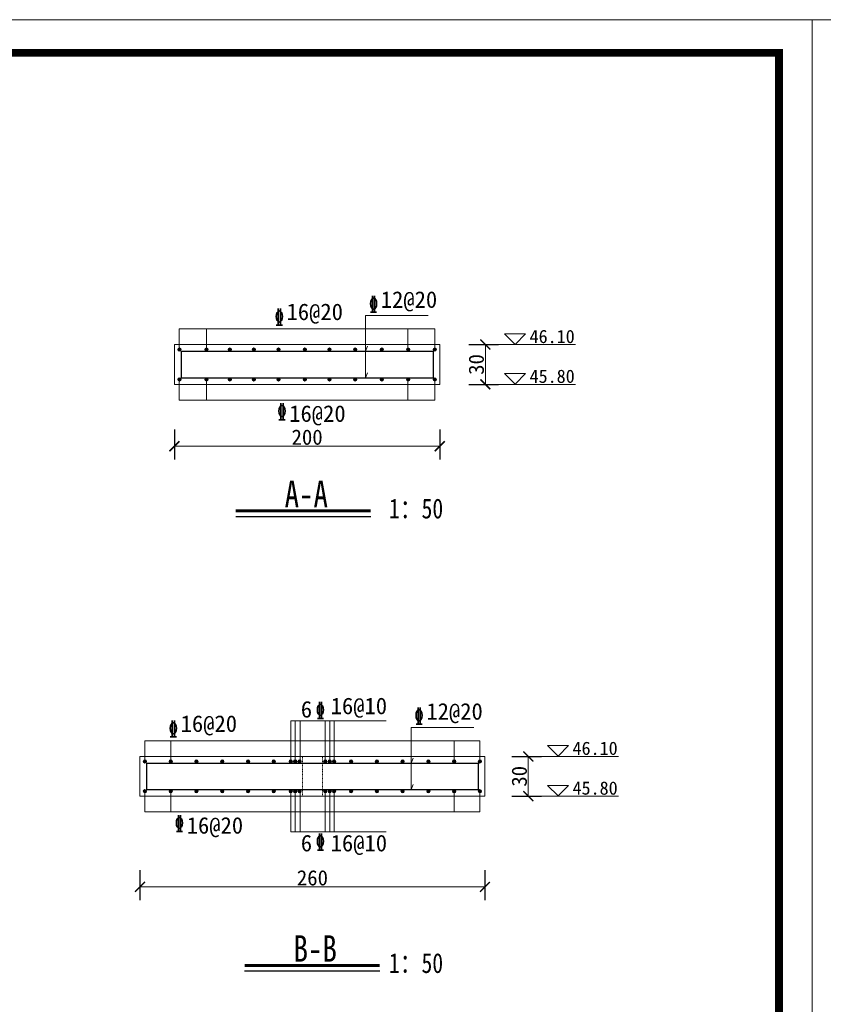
# Model space of a CAD drawing. Extents: x -13074 to 1448651, y 3648755 to 8081248.
# Tile 140 of 173: x 563440 to 563561, y 3858634 to 3858782. Entities that reach past the tile are written whole.
import ezdxf
from ezdxf.enums import TextEntityAlignment as Align
from ezdxf.lldxf.tags import DXFTag

# ---------------------------------------------------------------- set-up
doc = ezdxf.new("R2010")
doc.units = 0
doc.header["$PDMODE"] = 32
doc.header["$PDSIZE"] = 0.2
doc.linetypes.add('DASH', pattern=[0.35, 0.25, -0.1])
doc.layers.get('0').update_dxf_attribs({"linetype": 'CONTINUOUS'})
doc.layers.get('Defpoints').update_dxf_attribs({"linetype": 'CONTINUOUS'})
for name, color, linetype, lineweight in [('0.09中心线', 1, 'DASHDOT2', 9), ('0.09标注线', 3, 'CONTINUOUS', 9), ('0.13文字', 255, 'CONTINUOUS', 13), ('0.13轮廓', 4, 'CONTINUOUS', 13), ('0.15白', 7, 'CONTINUOUS', 15), ('0.30粗线', 7, 'CONTINUOUS', 30), ('SHEET', 1, 'CONTINUOUS', 15), ('文字', 7, 'CONTINUOUS', 15)]:
    doc.layers.add(name, color=color, linetype=linetype, lineweight=lineweight)
doc.styles.add('-仿宋_GB2312', font='FangSong_GB2312.ttf')
doc.styles.add('CHX-1', font='tssdeng.shx', dxfattribs={"width": 0.7, "height": 300, "bigfont": 'atssdchn.shx'})
tags = doc.linetypes.add('DASHDOT2', pattern=[0.5, 0.25, -0.125, 0, -0.125]).pattern_tags.tags
tags[10:11] = [DXFTag(74, 4), DXFTag(75, 0), DXFTag(340, '0'), DXFTag(46, 1.0), DXFTag(50, 0.0), DXFTag(44, 0.0), DXFTag(45, 0.0)]
tags[8:9] = [DXFTag(74, 4), DXFTag(75, 0), DXFTag(340, '0'), DXFTag(46, 1.0), DXFTag(50, 0.0), DXFTag(44, 0.0), DXFTag(45, 0.0)]
tags[6:7] = [DXFTag(74, 4), DXFTag(75, 0), DXFTag(340, '0'), DXFTag(46, 1.0), DXFTag(50, 0.0), DXFTag(44, 0.0), DXFTag(45, 0.0)]
tags[4:5] = [DXFTag(74, 4), DXFTag(75, 0), DXFTag(340, '0'), DXFTag(46, 1.0), DXFTag(50, 0.0), DXFTag(44, 0.0), DXFTag(45, 0.0)]
doc.dimstyles.new('副本 (2) STANDARD', dxfattribs={"dimscale": 0, "dimtxt": 3.5, "dimasz": 1.5, "dimexe": 2, "dimexo": 2.25, "dimgap": 0.2, "dimtad": 1, "dimdec": 1, "dimzin": 0, "dimdsep": 46, "dimtxsty": '-仿宋_GB2312', "dimblk": 'ARCHTICK', "dimcen": 0.09, "dimadec": 0, "dimazin": 0, "dimtfac": 1, "dimtdec": 1, "dimtix": 1, "dimtmove": 2, "dimatfit": 3, "dimfxlon": 1, "dimtolj": 1, "dimtzin": 0, "dimlwd": 9, "dimarcsym": 0})

# ---------------------------------------------------------------- blocks, each defined once
blk = doc.blocks.new('_ARCHTICK')
at = {"color": 0, "linetype": 'ByBlock', "const_width": 0.15}
blk.add_lwpolyline([(-0.5, -0.5), (0.5, 0.5)], dxfattribs=at)
blk = doc.blocks.new('*D2956')
at = {"layer": '0.09标注线', "color": 0, "lineweight": -2}
for p, q in [((563463.65, 3858720.66), (563463.65, 3858716.16)), ((563503.65, 3858720.66), (563503.65, 3858716.16))]:
    blk.add_line(p, q, dxfattribs=at)
at = {"layer": '0.09标注线', "color": 0, "lineweight": 9}
blk.add_line((563463.65, 3858718.16), (563503.65, 3858718.16), dxfattribs=at)
at = {"layer": 'Defpoints', "color": 0, "lineweight": 13}
for p in [(563463.65, 3858727.49), (563503.65, 3858727.49), (563503.65, 3858718.16)]:
    blk.add_point(p, dxfattribs=at)
at = {"layer": '0.09标注线', "color": 0, "lineweight": 9, "xscale": 1.5, "yscale": 1.5, "zscale": 1.5, "rotation": 180}
blk.add_blockref('_ARCHTICK', (563463.65, 3858718.16), dxfattribs=at)
at = {"layer": '0.09标注线', "color": 0, "lineweight": 9, "xscale": 1.5, "yscale": 1.5, "zscale": 1.5}
blk.add_blockref('_ARCHTICK', (563503.65, 3858718.16), dxfattribs=at)
at = {"layer": '0.09标注线', "color": 0, "insert": (563483.65, 3858719.51), "char_height": 2.3, "attachment_point": 5, "style": '-仿宋_GB2312'}
blk.add_mtext('\\A1;200', dxfattribs=at)
blk = doc.blocks.new('*D2957')
at = {"layer": '0.09标注线', "color": 0, "lineweight": -2}
for p, q in [((563508.02, 3858733.49), (563512.52, 3858733.49)), ((563508.02, 3858727.49), (563512.52, 3858727.49))]:
    blk.add_line(p, q, dxfattribs=at)
at = {"layer": '0.09标注线', "color": 0, "lineweight": 9}
blk.add_line((563510.52, 3858727.49), (563510.52, 3858733.49), dxfattribs=at)
at = {"layer": 'Defpoints', "color": 0, "lineweight": 13}
for p in [(563503.65, 3858733.49), (563510.52, 3858733.49), (563503.65, 3858727.49)]:
    blk.add_point(p, dxfattribs=at)
at = {"layer": '0.09标注线', "color": 0, "lineweight": 9, "xscale": 1.5, "yscale": 1.5, "zscale": 1.5}
for p, rotation in [((563510.52, 3858733.49), 90), ((563510.52, 3858727.49), 270)]:
    blk.add_blockref('_ARCHTICK', p, dxfattribs=dict(at, rotation=rotation))
at = {"layer": '0.09标注线', "color": 0, "insert": (563509.17, 3858730.49), "char_height": 2.3, "attachment_point": 5, "rotation": 90, "style": '-仿宋_GB2312'}
blk.add_mtext('\\A1;30', dxfattribs=at)
blk = doc.blocks.new('*D2958')
at = {"layer": '0.09标注线', "color": 0, "lineweight": -2}
for p, q in [((563458.45, 3858654.2), (563458.45, 3858649.7)), ((563510.45, 3858654.2), (563510.45, 3858649.7))]:
    blk.add_line(p, q, dxfattribs=at)
at = {"layer": '0.09标注线', "color": 0, "lineweight": 9}
blk.add_line((563458.45, 3858651.7), (563510.45, 3858651.7), dxfattribs=at)
at = {"layer": 'Defpoints', "color": 0, "lineweight": 13}
for p in [(563458.45, 3858665.38), (563510.45, 3858665.38), (563510.45, 3858651.7)]:
    blk.add_point(p, dxfattribs=at)
at = {"layer": '0.09标注线', "color": 0, "lineweight": 9, "xscale": 1.5, "yscale": 1.5, "zscale": 1.5, "rotation": 180}
blk.add_blockref('_ARCHTICK', (563458.45, 3858651.7), dxfattribs=at)
at = {"layer": '0.09标注线', "color": 0, "lineweight": 9, "xscale": 1.5, "yscale": 1.5, "zscale": 1.5}
blk.add_blockref('_ARCHTICK', (563510.45, 3858651.7), dxfattribs=at)
at = {"layer": '0.09标注线', "color": 0, "insert": (563484.45, 3858653.05), "char_height": 2.3, "attachment_point": 5, "style": '-仿宋_GB2312'}
blk.add_mtext('\\A1;260', dxfattribs=at)
blk = doc.blocks.new('*D2959')
at = {"layer": '0.09标注线', "color": 0, "lineweight": -2}
for p, q in [((563514.5, 3858671.38), (563519, 3858671.38)), ((563514.5, 3858665.38), (563519, 3858665.38))]:
    blk.add_line(p, q, dxfattribs=at)
at = {"layer": '0.09标注线', "color": 0, "lineweight": 9}
blk.add_line((563517, 3858665.38), (563517, 3858671.38), dxfattribs=at)
at = {"layer": 'Defpoints', "color": 0, "lineweight": 13}
for p in [(563510.45, 3858671.38), (563517, 3858671.38), (563510.45, 3858665.38)]:
    blk.add_point(p, dxfattribs=at)
at = {"layer": '0.09标注线', "color": 0, "lineweight": 9, "xscale": 1.5, "yscale": 1.5, "zscale": 1.5}
for p, rotation in [((563517, 3858671.38), 90), ((563517, 3858665.38), 270)]:
    blk.add_blockref('_ARCHTICK', p, dxfattribs=dict(at, rotation=rotation))
at = {"layer": '0.09标注线', "color": 0, "insert": (563515.65, 3858668.38), "char_height": 2.3, "attachment_point": 5, "rotation": 90, "style": '-仿宋_GB2312'}
blk.add_mtext('\\A1;30', dxfattribs=at)

msp = doc.modelspace()

# ---------------------------------------------------------------- hatches: boundary and pattern name
at = {"layer": '0.30粗线'}
for points in [[(563464.646, 3858732.735, -1), (563464.146, 3858732.735, -1)], [(563468.718, 3858732.735, -1), (563468.218, 3858732.735, -1)], [(563471.749, 3858732.735, 1), (563472.249, 3858732.735, 1)], [(563475.381, 3858732.735, 1), (563475.881, 3858732.735, 1)], [(563479.105, 3858732.735, 1), (563479.605, 3858732.735, 1)], [(563483.074, 3858732.735, 1), (563483.574, 3858732.735, 1)], [(563486.768, 3858732.735, 1), (563487.268, 3858732.735, 1)], [(563490.646, 3858732.735, 1), (563491.146, 3858732.735, 1)], [(563494.646, 3858732.735, 1), (563495.146, 3858732.735, 1)], [(563498.646, 3858732.735, 1), (563499.146, 3858732.735, 1)], [(563502.646, 3858732.735, 1), (563503.146, 3858732.735, 1)], [(563464.646, 3858728.235, 1), (563464.146, 3858728.235, 1)], [(563468.718, 3858728.235, 1), (563468.218, 3858728.235, 1)], [(563471.749, 3858728.235, -1), (563472.249, 3858728.235, -1)], [(563475.381, 3858728.235, -1), (563475.881, 3858728.235, -1)], [(563479.105, 3858728.235, -1), (563479.605, 3858728.235, -1)], [(563483.074, 3858728.235, -1), (563483.574, 3858728.235, -1)], [(563486.768, 3858728.235, -1), (563487.268, 3858728.235, -1)], [(563490.646, 3858728.235, -1), (563491.146, 3858728.235, -1)], [(563494.646, 3858728.235, -1), (563495.146, 3858728.235, -1)], [(563498.646, 3858728.235, -1), (563499.146, 3858728.235, -1)], [(563502.646, 3858728.235, -1), (563503.146, 3858728.235, -1)], [(563459.45, 3858670.626, -1), (563458.95, 3858670.626, -1)], [(563463.335, 3858670.626, -1), (563462.835, 3858670.626, -1)], [(563467.22, 3858670.626, -1), (563466.72, 3858670.626, -1)], [(563471.105, 3858670.626, -1), (563470.605, 3858670.626, -1)], [(563474.99, 3858670.626, -1), (563474.49, 3858670.626, -1)], [(563478.875, 3858670.626, -1), (563478.375, 3858670.626, -1)], [(563481.437, 3858670.626, -1), (563480.937, 3858670.626, -1)], [(563482.099, 3858670.626, -1), (563481.599, 3858670.626, -1)], [(563482.76, 3858670.626, -1), (563482.26, 3858670.626, -1)], [(563486.14, 3858670.626, 1), (563486.64, 3858670.626, 1)], [(563486.802, 3858670.626, 1), (563487.302, 3858670.626, 1)], [(563487.463, 3858670.626, 1), (563487.963, 3858670.626, 1)], [(563490.53, 3858670.626, -1), (563490.03, 3858670.626, -1)], [(563494.415, 3858670.626, -1), (563493.915, 3858670.626, -1)], [(563498.3, 3858670.626, -1), (563497.8, 3858670.626, -1)], [(563502.185, 3858670.626, -1), (563501.685, 3858670.626, -1)], [(563506.07, 3858670.626, -1), (563505.57, 3858670.626, -1)], [(563509.45, 3858670.626, 1), (563509.95, 3858670.626, 1)], [(563459.45, 3858666.126, 1), (563458.95, 3858666.126, 1)], [(563463.335, 3858666.126, 1), (563462.835, 3858666.126, 1)], [(563467.22, 3858666.126, 1), (563466.72, 3858666.126, 1)], [(563471.105, 3858666.126, 1), (563470.605, 3858666.126, 1)], [(563474.99, 3858666.126, 1), (563474.49, 3858666.126, 1)], [(563478.875, 3858666.126, 1), (563478.375, 3858666.126, 1)], [(563481.437, 3858666.126, 1), (563480.937, 3858666.126, 1)], [(563482.099, 3858666.126, 1), (563481.599, 3858666.126, 1)], [(563482.76, 3858666.126, 1), (563482.26, 3858666.126, 1)], [(563486.14, 3858666.126, -1), (563486.64, 3858666.126, -1)], [(563486.802, 3858666.126, -1), (563487.302, 3858666.126, -1)], [(563487.463, 3858666.126, -1), (563487.963, 3858666.126, -1)], [(563490.53, 3858666.126, 1), (563490.03, 3858666.126, 1)], [(563494.415, 3858666.126, 1), (563493.915, 3858666.126, 1)], [(563498.3, 3858666.126, 1), (563497.8, 3858666.126, 1)], [(563502.185, 3858666.126, 1), (563501.685, 3858666.126, 1)], [(563506.07, 3858666.126, 1), (563505.57, 3858666.126, 1)], [(563509.45, 3858666.126, -1), (563509.95, 3858666.126, -1)]]:
    msp.add_hatch(color=7, dxfattribs=at).paths.add_polyline_path(points)

# ---------------------------------------------------------------- linework, layer by layer
at = {"color": 7}
for p, q in [((563493.242, 3858707.516), (563472.881, 3858707.516)), ((563494.596, 3858638.962), (563474.235, 3858638.962))]:
    msp.add_line(p, q, dxfattribs=at)
at = {"color": 7, "const_width": 0.461}
for points in [[(563493.242, 3858708.416), (563472.881, 3858708.416)], [(563494.596, 3858639.862), (563474.235, 3858639.862)]]:
    msp.add_lwpolyline(points, dxfattribs=at)
at = {"layer": '0.09中心线', "color": 7, "linetype": 'DASH', "ltscale": 0.005}
for p, q in [((563482.95, 3858665.376), (563482.95, 3858671.376)), ((563485.95, 3858665.376), (563485.95, 3858671.376))]:
    msp.add_line(p, q, dxfattribs=at)
at = {"layer": '0.09标注线', "color": 7}
for p, q in [((563513.398, 3858735.118), (563514.998, 3858733.518)), ((563513.398, 3858735.118), (563516.598, 3858735.118)), ((563514.998, 3858733.518), (563516.598, 3858735.118)), ((563512.524, 3858733.485), (563524.118, 3858733.485)), ((563513.398, 3858729.118), (563514.998, 3858727.518)), ((563513.398, 3858729.118), (563516.598, 3858729.118)), ((563514.998, 3858727.518), (563516.598, 3858729.118)), ((563512.524, 3858727.485), (563524.118, 3858727.485)), ((563519.873, 3858673.009), (563521.473, 3858671.409)), ((563519.873, 3858673.009), (563523.073, 3858673.009)), ((563521.473, 3858671.409), (563523.073, 3858673.009)), ((563518.999, 3858671.376), (563530.593, 3858671.376)), ((563519.873, 3858667.009), (563521.473, 3858665.409)), ((563519.873, 3858667.009), (563523.073, 3858667.009)), ((563521.473, 3858665.409), (563523.073, 3858667.009)), ((563518.999, 3858665.376), (563530.593, 3858665.376))]:
    msp.add_line(p, q, dxfattribs=at)
at = {"layer": '0.09标注线'}
for p, q in [((563481.187, 3858670.652, -1.388), (563481.187, 3858676.741, -1.388)), ((563495.578, 3858676.741, -1.388), (563481.187, 3858676.741, -1.388)), ((563481.849, 3858670.626, -1.388), (563481.849, 3858676.741, -1.388)), ((563482.609, 3858670.626, -1.388), (563482.609, 3858676.741, -1.388)), ((563486.39, 3858670.626, -1.398), (563486.39, 3858676.741, -1.398)), ((563487.052, 3858670.626, -1.388), (563487.052, 3858676.741, -1.388)), ((563487.713, 3858670.626, -1.388), (563487.713, 3858676.741, -1.388)), ((563481.187, 3858666.101, -1.388), (563481.187, 3858660.012, -1.388)), ((563481.849, 3858666.126, -1.388), (563481.849, 3858660.012, -1.388)), ((563482.609, 3858666.126, -1.388), (563482.609, 3858660.012, -1.388)), ((563486.39, 3858666.126, -1.398), (563486.39, 3858660.012, -1.398)), ((563487.052, 3858666.126, -1.388), (563487.052, 3858660.012, -1.388)), ((563487.713, 3858666.126, -1.388), (563487.713, 3858660.012, -1.388)), ((563495.578, 3858660.012, -1.388), (563481.187, 3858660.012, -1.388))]:
    msp.add_line(p, q, dxfattribs=at)
at = {"layer": '0.13文字', "color": 7, "lineweight": 13}
for p, q in [((563492.475, 3858728.485, -1.398), (563492.476, 3858737.86, -2.147)), ((563492.476, 3858737.86, -2.147), (563501.918, 3858737.861, -2.147)), ((563464.381, 3858735.852, -0.648), (563502.896, 3858735.852, -1.398)), ((563464.381, 3858732.736, -0.842), (563464.381, 3858735.852, -0.842)), ((563468.468, 3858732.735, -1.398), (563468.468, 3858735.852, -1.398)), ((563498.825, 3858732.735, -1.398), (563498.825, 3858735.852, -1.398)), ((563502.896, 3858732.735, -1.398), (563502.896, 3858735.852, -1.398)), ((563464.381, 3858728.235, -0.842), (563464.381, 3858725.119, -0.842)), ((563468.468, 3858728.235, -1.398), (563468.468, 3858725.119, -1.398)), ((563498.825, 3858728.235, -1.398), (563498.825, 3858725.119, -1.398)), ((563502.896, 3858728.235, -1.398), (563502.896, 3858725.119, -1.398)), ((563464.381, 3858725.119, -0.648), (563502.896, 3858725.119, -1.398)), ((563499.349, 3858666.376, -1.398), (563499.35, 3858675.751, -2.147)), ((563499.35, 3858675.751, -2.147), (563508.792, 3858675.752, -2.147)), ((563459.2, 3858673.742, -1.398), (563509.7, 3858673.742, -1.398)), ((563459.2, 3858670.626, -1.398), (563459.2, 3858673.742, -1.398)), ((563463.103, 3858670.626, -1.953), (563463.103, 3858673.742, -1.953)), ((563505.832, 3858670.626, -1.398), (563505.832, 3858673.742, -1.398)), ((563509.7, 3858670.626, -1.398), (563509.7, 3858673.742, -1.398)), ((563459.2, 3858666.126, -1.398), (563459.2, 3858663.01, -1.398)), ((563463.103, 3858666.127, -1.953), (563463.103, 3858663.011, -1.953)), ((563505.832, 3858666.126, -1.398), (563505.832, 3858663.01, -1.398)), ((563509.7, 3858666.126, -1.398), (563509.7, 3858663.01, -1.398)), ((563459.2, 3858663.01, -1.398), (563509.7, 3858663.01, -1.398))]:
    msp.add_line(p, q, dxfattribs=at)
at = {"layer": '0.13轮廓', "color": 7}
for p, q in [((563492.475, 3858732.485, -1.717), (563492.748, 3858733.238)), ((563492.475, 3858728.485, -1.398), (563492.748, 3858729.238, 0.319)), ((563499.349, 3858670.376, -1.717), (563499.622, 3858671.129)), ((563499.349, 3858666.376, -1.398), (563499.622, 3858667.129, 0.319))]:
    msp.add_line(p, q, dxfattribs=at)
for centre in [(563464.396, 3858732.735, -1.398), (563468.468, 3858732.735, -1.398), (563471.999, 3858732.735, -1.388), (563475.631, 3858732.735, -1.388), (563479.355, 3858732.735, -1.388), (563483.324, 3858732.735, -1.388), (563487.018, 3858732.735, -1.398), (563490.896, 3858732.735, -1.398), (563494.896, 3858732.735, -1.398), (563498.896, 3858732.735, -1.398), (563502.896, 3858732.735, -1.398), (563464.396, 3858728.235, -1.398), (563468.468, 3858728.235, -1.398), (563471.999, 3858728.235, -1.388), (563475.631, 3858728.235, -1.388), (563479.355, 3858728.235, -1.388), (563483.324, 3858728.235, -1.388), (563487.018, 3858728.235, -1.398), (563490.896, 3858728.235, -1.398), (563494.896, 3858728.235, -1.398), (563498.896, 3858728.235, -1.398), (563502.896, 3858728.235, -1.398), (563459.2, 3858670.626, -1.398), (563463.085, 3858670.626, -1.398), (563466.97, 3858670.626, -1.398), (563470.855, 3858670.626, -1.398), (563474.74, 3858670.626, -1.398), (563478.625, 3858670.626, -1.398), (563481.187, 3858670.626, -1.398), (563481.849, 3858670.626, -1.398), (563482.51, 3858670.626, -1.398), (563486.39, 3858670.626, -1.398), (563487.052, 3858670.626, -1.398), (563487.713, 3858670.626, -1.398), (563490.28, 3858670.626, -1.388), (563494.165, 3858670.626, -1.388), (563498.05, 3858670.626, -1.388), (563501.935, 3858670.626, -1.388), (563505.82, 3858670.626, -1.388), (563509.7, 3858670.626, -1.398), (563459.2, 3858666.126, -1.398), (563463.085, 3858666.126, -1.398), (563466.97, 3858666.126, -1.398), (563470.855, 3858666.126, -1.398), (563474.74, 3858666.126, -1.398), (563478.625, 3858666.126, -1.398), (563481.187, 3858666.126, -1.398), (563481.849, 3858666.126, -1.398), (563482.51, 3858666.126, -1.398), (563486.39, 3858666.126, -1.398), (563487.052, 3858666.126, -1.398), (563487.713, 3858666.126, -1.398), (563490.28, 3858666.126, -1.388), (563494.165, 3858666.126, -1.388), (563498.05, 3858666.126, -1.388), (563501.935, 3858666.126, -1.388), (563505.82, 3858666.126, -1.388), (563509.7, 3858666.126, -1.398)]:
    msp.add_circle(centre, 0.25, dxfattribs=at)
at = {"layer": '0.15白', "color": 7, "lineweight": 15}
for p, q in [((563503.646, 3858733.485), (563463.646, 3858733.485)), ((563463.646, 3858727.485), (563463.646, 3858733.485)), ((563503.646, 3858727.485), (563503.646, 3858733.485)), ((563503.646, 3858727.485), (563463.646, 3858727.485)), ((563510.45, 3858671.376), (563458.45, 3858671.376)), ((563458.45, 3858665.376), (563458.45, 3858671.376)), ((563510.45, 3858665.376), (563510.45, 3858671.376)), ((563510.45, 3858665.376), (563458.45, 3858665.376))]:
    msp.add_line(p, q, dxfattribs=at)
at = {"layer": '0.30粗线', "color": 7}
for p, q in [((563464.646, 3858732.485, -1.398), (563464.646, 3858728.485, -1.398)), ((563464.646, 3858732.485, -1.398), (563502.646, 3858732.485, -1.398)), ((563502.646, 3858732.485, -1.398), (563502.646, 3858728.485, -1.398)), ((563464.646, 3858728.485, -1.398), (563502.646, 3858728.485, -1.398)), ((563459.45, 3858670.376, -1.398), (563459.45, 3858666.376, -1.398)), ((563459.45, 3858670.376, -1.398), (563509.45, 3858670.376, -1.398)), ((563509.45, 3858670.376, -1.398), (563509.45, 3858666.376, -1.398)), ((563459.45, 3858666.376, -1.398), (563509.45, 3858666.376, -1.398))]:
    msp.add_line(p, q, dxfattribs=at)
at = {"layer": 'SHEET', "color": 7}
for points in [[(563559.769, 3858485.489), (563139.769, 3858485.489), (563139.769, 3858782.489), (563559.769, 3858782.489)], [(563979.769, 3858485.489), (563559.769, 3858485.489), (563559.769, 3858782.489), (563979.769, 3858782.489)]]:
    msp.add_lwpolyline(points, close=True, dxfattribs=at)
at = {"layer": 'SHEET', "color": 7, "const_width": 1.2}
msp.add_lwpolyline([(563164.769, 3858777.489), (563554.769, 3858777.489), (563554.769, 3858490.489), (563164.769, 3858490.489)], close=True, dxfattribs=at)

# ---------------------------------------------------------------- texts
at = {"color": 7, "style": '-仿宋_GB2312', "width": 0.8}
for s, height, p in [('A-A', 4, (563483.525, 3858710.959)), ('1：50', 3, (563500.083, 3858708.742)), ('B-B', 4, (563484.879, 3858642.405)), ('1：50', 3, (563500.072, 3858640.188))]:
    msp.add_text(s, height=height, dxfattribs=at).set_placement(p, align=Align.MIDDLE)
at = {"layer": '0.09标注线', "style": 'CHX-1', "width": 0.62}
for p in [(563484.999, 3858677.089, -1.388), (563484.999, 3858657.26, -1.388)]:
    msp.add_text('\x84', height=2.5, dxfattribs=at).set_placement(p)
at = {"layer": '0.09标注线', "color": 7, "char_height": 2.5, "width": 17.07403, "attachment_point": 7, "rotation": 0.00344, "style": '-仿宋_GB2312'}
for insert in [(563494.757, 3858738.481, -2.147), (563501.631, 3858676.372, -2.147)]:
    msp.add_mtext('12@20', dxfattribs=dict(at, insert=insert))
at = {"layer": '0.09标注线', "color": 7, "width": 17.07403, "style": '-仿宋_GB2312'}
for s, insert, char_height, attachment_point in [('16@20', (563480.549, 3858736.635, -2.24), 2.5, 7), ('46.10', (563517.19, 3858735.714), 2, 1), ('45.80', (563517.19, 3858729.714), 2, 1), ('16@20', (563480.956, 3858724.335, -2.24), 2.5, 1), ('6', (563482.702, 3858677.198, 0.01), 2.5, 7), ('16@10', (563487.201, 3858677.198, 0.01), 2.5, 7), ('16@20', (563464.583, 3858674.526, -2.796), 2.5, 7), ('46.10', (563523.665, 3858673.605), 2, 1), ('45.80', (563523.665, 3858667.605), 2, 1), ('16@20', (563465.499, 3858662.227, -2.796), 2.5, 1), ('6', (563482.702, 3858659.555, 0.01), 2.5, 1), ('16@10', (563487.201, 3858659.555, 0.01), 2.5, 1)]:
    msp.add_mtext(s, dxfattribs=dict(at, insert=insert, char_height=char_height, attachment_point=attachment_point))
at = {"layer": '文字', "color": 7, "style": 'CHX-1', "width": 0.62}
for p in [(563492.999, 3858738.36, -2.147), (563499.873, 3858676.251, -2.147)]:
    msp.add_text('\x84', height=2.5, rotation=0.00344, dxfattribs=at).set_placement(p)
for p in [(563478.791, 3858736.418, -2.24), (563479.198, 3858722.149, -2.24), (563462.825, 3858674.309, -2.796), (563463.742, 3858660.04, -2.796)]:
    msp.add_text('\x84', height=2.5, dxfattribs=at).set_placement(p)

# ---------------------------------------------------------------- dimensions: what is measured, and where the dimension line sits
at = {"layer": '0.09标注线'}
for base, p1, p2, picture, middle in [((563510.524, 3858733.485), (563503.646, 3858727.485), (563503.646, 3858733.485), '*D2957', (563509.174, 3858730.485)), ((563516.999, 3858671.376), (563510.45, 3858665.376), (563510.45, 3858671.376), '*D2959', (563515.649, 3858668.376))]:
    dim = msp.add_linear_dim(base=base, p1=p1, p2=p2, angle=90, dimstyle='副本 (2) STANDARD', override={"dimscale": 1, "dimtxt": 2.3, "dimdec": 0, "dimlfac": 5}, dxfattribs=at)
    dim.commit()
    dim.dimension.update_dxf_attribs({"geometry": picture, "text_midpoint": middle})
for base, p1, p2, picture, middle in [((563503.646, 3858718.158), (563463.646, 3858727.485), (563503.646, 3858727.485), '*D2956', (563483.646, 3858719.508)), ((563510.45, 3858651.7), (563458.45, 3858665.376), (563510.45, 3858665.376), '*D2958', (563484.45, 3858653.05))]:
    dim = msp.add_linear_dim(base=base, p1=p1, p2=p2, dimstyle='副本 (2) STANDARD', override={"dimscale": 1, "dimtxt": 2.3, "dimdec": 0, "dimlfac": 5}, dxfattribs=at)
    dim.commit()
    dim.dimension.update_dxf_attribs({"geometry": picture, "text_midpoint": middle})

doc.saveas('drawing.dxf')
